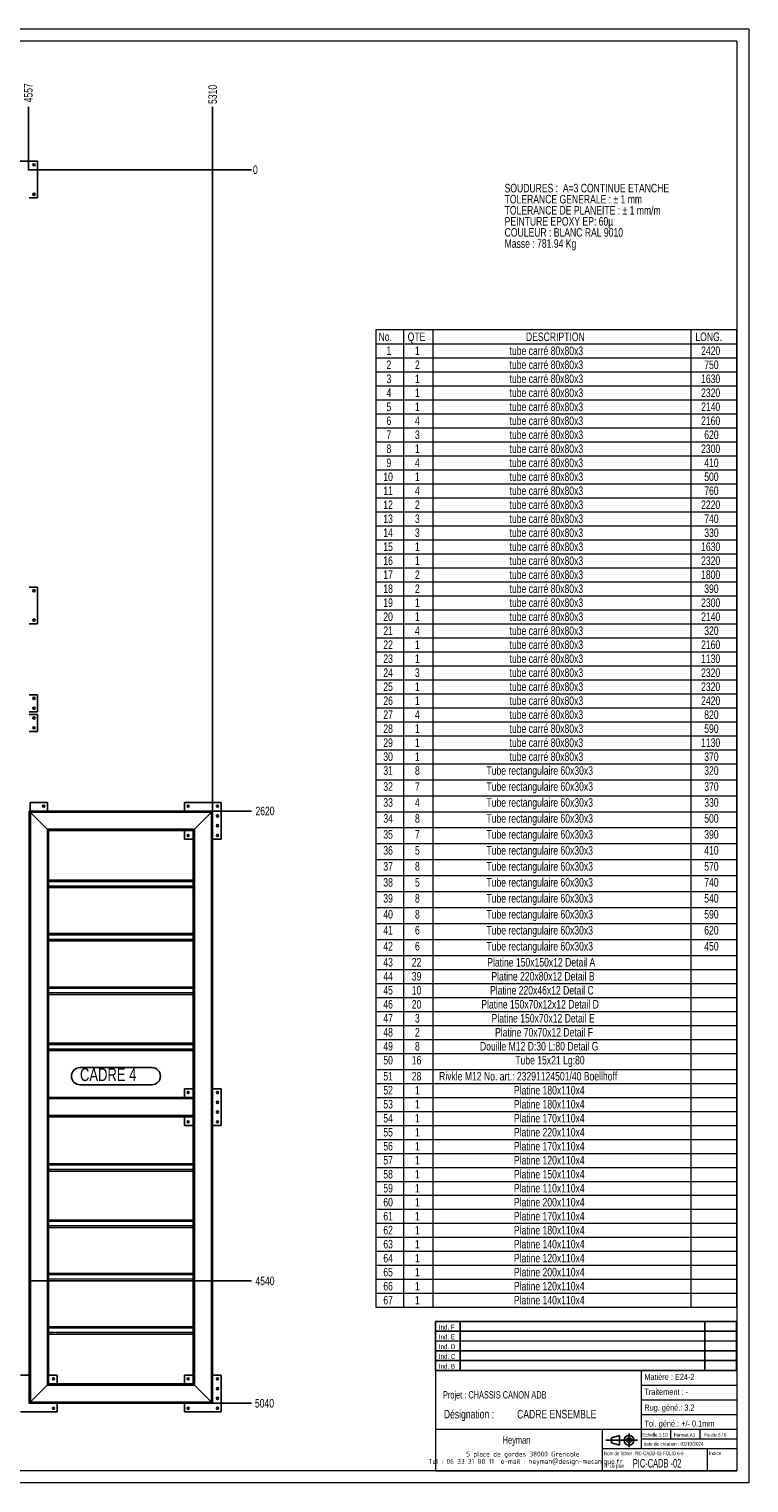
# Model space of a CAD drawing. Header units: millimetres. Extents: x 0 to 1712, y 0 to 594.
# Tile 7 of 18: x 547 to 841, y 0 to 594. Entities that reach past the tile are written whole.
import ezdxf

# ---------------------------------------------------------------- set-up
doc = ezdxf.new("R2010")
doc.units = ezdxf.units.MM
doc.header["$PDSIZE"] = -1
for name, color, linetype in [('COTES', 1, 'Continuous'), ('NOTES', 6, 'Continuous'), ('TRAIT-FINS', 9, 'Continuous')]:
    doc.layers.add(name, color=color, linetype=linetype)
doc.layers.add('TRAIT-FORT', color=4, linetype='Continuous', lineweight=25)
doc.styles.add('SLDTEXTSTYLE0', font='TXT', dxfattribs={"width": 0.75})
doc.styles.add('SLDTEXTSTYLE1', font='TXT', dxfattribs={"width": 0.605})
doc.styles.add('SLDTEXTSTYLE2', font='TXT', dxfattribs={"width": 0.632449})
doc.styles.add('SLDTEXTSTYLE3', font='TXT', dxfattribs={"width": 0.707278})
doc.styles.add('SLDTEXTSTYLE4', font='TXT', dxfattribs={"width": 0.7})
doc.styles.add('SLDTEXTSTYLE5', font='ISOCP3', dxfattribs={"width": 0.96})
doc.styles.add('SLDTEXTSTYLE6', font='TXT', dxfattribs={"width": 0.692308})
doc.dimstyles.new('SLDDIMSTYLE0', dxfattribs={"dimtxt": 3.5, "dimasz": 0.333333, "dimexe": 0, "dimexo": 0.0625, "dimgap": 0.875, "dimtad": 0, "dimtih": 1, "dimtoh": 1, "dimdec": 0, "dimlfac": 10, "dimrnd": 1e-09, "dimdsep": 46, "dimtxsty": 'SLDTEXTSTYLE0', "dimblk1": 'ORIGIN', "dimblk2": 'ORIGIN', "dimsah": 1, "dimcen": 0.09, "dimadec": 0, "dimazin": 2, "dimtfac": 1, "dimtdec": 0, "dimtofl": 0, "dimtmove": 0, "dimatfit": 3, "dimldrblk": 'ORIGIN', "dimfxl": 1, "dimfrac": 2, "dimtolj": 1, "dimtzin": 12, "dimarcsym": 0})
doc.dimstyles.new('SLDDIMSTYLE1', dxfattribs={"dimtxt": 3.5, "dimasz": 2, "dimexe": 0, "dimexo": 0.0625, "dimgap": 0.875, "dimtad": 0, "dimtih": 1, "dimtoh": 1, "dimdec": 0, "dimlfac": 10, "dimrnd": 1e-09, "dimzin": 12, "dimdsep": 46, "dimtxsty": 'SLDTEXTSTYLE0', "dimsah": 1, "dimcen": 0.09, "dimadec": 0, "dimazin": 3, "dimtfac": 1, "dimtdec": 0, "dimtofl": 0, "dimtmove": 0, "dimatfit": 3, "dimfxl": 1, "dimfrac": 2, "dimtolj": 1, "dimtzin": 12, "dimarcsym": 0})

# ---------------------------------------------------------------- blocks, each defined once
blk = doc.blocks.new('Bloc7')
for p, q in [((0, 2.8), (12.98, 2.8)), ((2.32, 3.8), (5.55, 4.8)), ((2.32, 1.8), (2.32, 3.8)), ((5.55, 0.8), (2.32, 1.8)), ((5.55, 4.8), (5.55, 0.8)), ((9.48, 0), (9.48, 5.6))]:
    blk.add_line(p, q)
for radius in [2, 1]:
    blk.add_circle((9.48, 2.8), radius)
blk = doc.blocks.new('TAB MODIFS')
for p, q in [((123, 20), (0, 20)), ((0, 0), (0, 20)), ((10, 20), (10, 0)), ((110, 20), (110, 0)), ((123, 0), (123, 20)), ((0, 16), (123, 16)), ((0, 8), (123, 8)), ((0, 4), (123, 4)), ((0, 0), (123, 0))]:
    blk.add_line(p, q)
at = {"color": 7, "linetype": 'Continuous', "lineweight": 18}
blk.add_line((0, 12), (123, 12), dxfattribs=at)
at = {"color": 7}
for tag in ['AUTOATTR0', 'AUTOATTR1', 'AUTOATTR2', 'AUTOATTR3', 'AUTOATTR4', 'AUTOATTR5', 'AUTOATTR6', 'AUTOATTR7', 'AUTOATTR8', 'AUTOATTR9']:
    blk.add_attdef(tag, (0, 0), '', height=1, dxfattribs=at)
at = {"layer": 'NOTES', "color": 211, "char_height": 2, "attachment_point": 1, "style": 'SLDTEXTSTYLE0'}
for s, insert in [('Ind. F', (1.36, 18.66)), ('Ind. E', (1.36, 14.66)), ('Ind. D', (1.36, 10.66)), ('Ind. C', (1.36, 6.66)), ('Ind. B', (1.36, 2.66))]:
    blk.add_mtext(s, dxfattribs=dict(at, insert=insert))
blk = doc.blocks.new('SW_NOTE_0')
at = {"layer": 'NOTES', "color": 0, "char_height": 3.5, "attachment_point": 1, "style": 'SLDTEXTSTYLE0'}
for s, insert in [('TOLERANCE GENERALE : ± 1 mm', (0, -0.01)), ('SOUDURES :  A=3 CONTINUE ETANCHE', (0, 4.51)), ('TOLERANCE DE PLANEITE : ± 1 mm/m', (0, -4.54)), ('PEINTURE EPOXY EP: 60µ', (0, -9.07)), ('COULEUR : BLANC RAL 9010', (0, -13.59)), ('Masse : 781.94 Kg', (0, -18.12))]:
    blk.add_mtext(s, dxfattribs=dict(at, insert=insert))
blk = doc.blocks.new('SW_NOTE_2')
at = {"layer": 'NOTES', "color": 0, "char_height": 3.5, "attachment_point": 1, "style": 'SLDTEXTSTYLE0'}
for s, insert in [('Désignation :', (0, 4.51)), ('CADRE ENSEMBLE', (29.93, 4.51))]:
    blk.add_mtext(s, dxfattribs=dict(at, insert=insert))
blk = doc.blocks.new('SW_NOTE_3')
at = {"layer": 'NOTES', "color": 0, "char_height": 2, "attachment_point": 2, "style": 'SLDTEXTSTYLE5'}
for s, insert in [('5 place de gordes 38000 Grenoble', (20.84, 2.58)), ('Tel : 06 33 31 88 11  e-mail : heyman@design-mecanique.fr', (21.9, -0.42))]:
    blk.add_mtext(s, dxfattribs=dict(at, insert=insert))
blk = doc.blocks.new('SW_TABLEANNOTATION_0')
at = {"color": 0, "linetype": 'Continuous', "lineweight": 18}
for p, q in [((0, 0), (0, -399.31)), ((147.39, 0), (0, 0)), ((11.24, 0), (11.24, -5.72)), ((23.25, 0), (23.25, -5.72)), ((128.65, 0), (128.65, -5.72)), ((147.39, -399.31), (147.39, 0)), ((0, -5.72), (147.39, -5.72)), ((11.24, -5.72), (11.24, -399.31)), ((23.25, -5.72), (23.25, -399.31)), ((128.65, -5.72), (128.65, -399.31)), ((0, -11.44), (147.39, -11.44)), ((0, -17.15), (147.39, -17.15)), ((0, -22.87), (147.39, -22.87)), ((0, -28.59), (147.39, -28.59)), ((0, -34.31), (147.39, -34.31)), ((0, -40.02), (147.39, -40.02)), ((0, -45.74), (147.39, -45.74)), ((0, -51.46), (147.39, -51.46)), ((0, -57.18), (147.39, -57.18)), ((0, -62.89), (147.39, -62.89)), ((0, -68.61), (147.39, -68.61)), ((0, -74.33), (147.39, -74.33)), ((0, -80.05), (147.39, -80.05)), ((0, -85.77), (147.39, -85.77)), ((0, -91.48), (147.39, -91.48)), ((0, -97.2), (147.39, -97.2)), ((0, -102.92), (147.39, -102.92)), ((0, -108.64), (147.39, -108.64)), ((0, -114.35), (147.39, -114.35)), ((0, -120.07), (147.39, -120.07)), ((0, -125.79), (147.39, -125.79)), ((0, -131.51), (147.39, -131.51)), ((0, -137.22), (147.39, -137.22)), ((0, -142.94), (147.39, -142.94)), ((0, -148.66), (147.39, -148.66)), ((0, -154.38), (147.39, -154.38)), ((0, -160.09), (147.39, -160.09)), ((0, -165.81), (147.39, -165.81)), ((0, -171.53), (147.39, -171.53)), ((0, -177.25), (147.39, -177.25)), ((0, -183.77), (147.39, -183.77)), ((0, -190.3), (147.39, -190.3)), ((0, -196.82), (147.39, -196.82)), ((0, -203.35), (147.39, -203.35)), ((0, -209.88), (147.39, -209.88)), ((0, -216.4), (147.39, -216.4)), ((0, -222.93), (147.39, -222.93)), ((0, -229.45), (147.39, -229.45)), ((0, -235.98), (147.39, -235.98)), ((0, -242.5), (147.39, -242.5)), ((0, -249.03), (147.39, -249.03)), ((0, -255.56), (147.39, -255.56)), ((0, -261.27), (147.39, -261.27)), ((0, -266.99), (147.39, -266.99)), ((0, -272.71), (147.39, -272.71)), ((0, -278.43), (147.39, -278.43)), ((0, -284.14), (147.39, -284.14)), ((0, -289.86), (147.39, -289.86)), ((0, -295.58), (147.39, -295.58)), ((0, -302.11), (147.39, -302.11)), ((0, -307.82), (147.39, -307.82)), ((0, -313.54), (147.39, -313.54)), ((0, -319.26), (147.39, -319.26)), ((0, -324.98), (147.39, -324.98)), ((0, -330.69), (147.39, -330.69)), ((0, -336.41), (147.39, -336.41)), ((0, -342.13), (147.39, -342.13)), ((0, -347.85), (147.39, -347.85)), ((0, -353.56), (147.39, -353.56)), ((0, -359.28), (147.39, -359.28)), ((0, -365), (147.39, -365)), ((0, -370.72), (147.39, -370.72)), ((0, -376.44), (147.39, -376.44)), ((0, -382.15), (147.39, -382.15)), ((0, -387.87), (147.39, -387.87)), ((0, -393.59), (147.39, -393.59)), ((0, -399.31), (147.39, -399.31))]:
    blk.add_line(p, q, dxfattribs=at)
at = {"color": 0, "linetype": 'Continuous', "lineweight": 18, "char_height": 3.5, "attachment_point": 1, "style": 'SLDTEXTSTYLE0'}
for s, insert in [('No.', (1.07, -1.05)), ('QTE', (12.97, -1.05)), ('DESCRIPTION', (61.31, -1.05)), ('LONG.', (130.51, -1.05)), ('1', (4.32, -6.76)), ('1', (15.95, -6.76)), ('tube carré 80x80x3', (54.61, -6.76)), ('tube carré 80x80x3', (54.61, -12.48)), ('2420', (132.85, -6.76)), ('2', (4.32, -12.48)), ('2', (15.95, -12.48)), ('tube carré 80x80x3', (54.61, -18.2)), ('750', (134.14, -12.48)), ('3', (4.32, -18.2)), ('1', (15.95, -18.2)), ('tube carré 80x80x3', (54.61, -23.92)), ('1630', (132.85, -18.2)), ('4', (4.32, -23.92)), ('5', (4.32, -29.64)), ('1', (15.95, -23.92)), ('1', (15.95, -29.64)), ('tube carré 80x80x3', (54.61, -29.64)), ('2320', (132.85, -23.92)), ('2140', (132.85, -29.64)), ('6', (4.32, -35.35)), ('4', (15.95, -35.35)), ('tube carré 80x80x3', (54.61, -35.35)), ('2160', (132.85, -35.35)), ('7', (4.32, -41.07)), ('3', (15.95, -41.07)), ('tube carré 80x80x3', (54.61, -41.07)), ('620', (134.14, -41.07)), ('8', (4.32, -46.79)), ('1', (15.95, -46.79)), ('tube carré 80x80x3', (54.61, -46.79)), ('2300', (132.85, -46.79)), ('9', (4.32, -52.51)), ('4', (15.95, -52.51)), ('tube carré 80x80x3', (54.61, -52.51)), ('410', (134.14, -52.51)), ('10', (3.03, -58.22)), ('1', (15.95, -58.22)), ('tube carré 80x80x3', (54.61, -58.22)), ('500', (134.14, -58.22)), ('11', (3.03, -63.94)), ('4', (15.95, -63.94)), ('tube carré 80x80x3', (54.61, -63.94)), ('760', (134.14, -63.94)), ('12', (3.03, -69.66)), ('2', (15.95, -69.66)), ('tube carré 80x80x3', (54.61, -69.66)), ('2220', (132.85, -69.66)), ('13', (3.03, -75.38)), ('3', (15.95, -75.38)), ('tube carré 80x80x3', (54.61, -75.38)), ('740', (134.14, -75.38)), ('14', (3.03, -81.09)), ('3', (15.95, -81.09)), ('tube carré 80x80x3', (54.61, -81.09)), ('330', (134.14, -81.09)), ('15', (3.03, -86.81)), ('1', (15.95, -86.81)), ('tube carré 80x80x3', (54.61, -86.81)), ('1630', (132.85, -86.81)), ('16', (3.03, -92.53)), ('1', (15.95, -92.53)), ('tube carré 80x80x3', (54.61, -92.53)), ('2320', (132.85, -92.53)), ('17', (3.03, -98.25)), ('2', (15.95, -98.25)), ('tube carré 80x80x3', (54.61, -98.25)), ('1800', (132.85, -98.25)), ('18', (3.03, -103.97)), ('2', (15.95, -103.97)), ('tube carré 80x80x3', (54.61, -103.97)), ('390', (134.14, -103.97)), ('19', (3.03, -109.68)), ('1', (15.95, -109.68)), ('tube carré 80x80x3', (54.61, -109.68)), ('2300', (132.85, -109.68)), ('20', (3.03, -115.4)), ('1', (15.95, -115.4)), ('tube carré 80x80x3', (54.61, -115.4)), ('2140', (132.85, -115.4)), ('21', (3.03, -121.12)), ('4', (15.95, -121.12)), ('tube carré 80x80x3', (54.61, -121.12)), ('320', (134.14, -121.12)), ('22', (3.03, -126.84)), ('1', (15.95, -126.84)), ('tube carré 80x80x3', (54.61, -126.84)), ('2160', (132.85, -126.84)), ('23', (3.03, -132.55)), ('1', (15.95, -132.55)), ('tube carré 80x80x3', (54.61, -132.55)), ('1130', (132.85, -132.55)), ('24', (3.03, -138.27)), ('3', (15.95, -138.27)), ('tube carré 80x80x3', (54.61, -138.27)), ('2320', (132.85, -138.27)), ('25', (3.03, -143.99)), ('1', (15.95, -143.99)), ('tube carré 80x80x3', (54.61, -143.99)), ('2320', (132.85, -143.99)), ('26', (3.03, -149.71)), ('1', (15.95, -149.71)), ('tube carré 80x80x3', (54.61, -149.71)), ('2420', (132.85, -149.71)), ('27', (3.03, -155.42)), ('4', (15.95, -155.42)), ('tube carré 80x80x3', (54.61, -155.42)), ('820', (134.14, -155.42)), ('28', (3.03, -161.14)), ('1', (15.95, -161.14)), ('tube carré 80x80x3', (54.61, -161.14)), ('tube carré 80x80x3', (54.61, -166.86)), ('590', (134.14, -161.14)), ('29', (3.03, -166.86)), ('1', (15.95, -166.86)), ('tube carré 80x80x3', (54.61, -172.58)), ('1130', (132.85, -166.86)), ('30', (3.03, -172.58)), ('31', (3.03, -178.26)), ('1', (15.95, -172.58)), ('Tube rectangulaire 60x30x3', (45.16, -178.26)), ('370', (134.14, -172.58)), ('320', (134.14, -178.26)), ('8', (15.95, -178.26)), ('32', (3.03, -184.79)), ('7', (15.95, -184.79)), ('Tube rectangulaire 60x30x3', (45.16, -184.79)), ('370', (134.14, -184.79)), ('33', (3.03, -191.31)), ('4', (15.95, -191.31)), ('Tube rectangulaire 60x30x3', (45.16, -191.31)), ('330', (134.14, -191.31)), ('34', (3.03, -197.84)), ('8', (15.95, -197.84)), ('Tube rectangulaire 60x30x3', (45.16, -197.84)), ('500', (134.14, -197.84)), ('35', (3.03, -204.36)), ('7', (15.95, -204.36)), ('Tube rectangulaire 60x30x3', (45.16, -204.36)), ('390', (134.14, -204.36)), ('36', (3.03, -210.89)), ('5', (15.95, -210.89)), ('Tube rectangulaire 60x30x3', (45.16, -210.89)), ('410', (134.14, -210.89)), ('37', (3.03, -217.42)), ('8', (15.95, -217.42)), ('Tube rectangulaire 60x30x3', (45.16, -217.42)), ('570', (134.14, -217.42)), ('38', (3.03, -223.94)), ('5', (15.95, -223.94)), ('Tube rectangulaire 60x30x3', (45.16, -223.94)), ('740', (134.14, -223.94)), ('39', (3.03, -230.47)), ('8', (15.95, -230.47)), ('Tube rectangulaire 60x30x3', (45.16, -230.47)), ('540', (134.14, -230.47)), ('40', (3.03, -236.99)), ('8', (15.95, -236.99)), ('Tube rectangulaire 60x30x3', (45.16, -236.99)), ('590', (134.14, -236.99)), ('41', (3.03, -243.52)), ('6', (15.95, -243.52)), ('Tube rectangulaire 60x30x3', (45.16, -243.52)), ('620', (134.14, -243.52)), ('42', (3.03, -250.04)), ('6', (15.95, -250.04)), ('Tube rectangulaire 60x30x3', (45.16, -250.04)), ('450', (134.14, -250.04)), ('43', (3.03, -256.6)), ('22', (14.66, -256.6)), ('Platine 150x150x12 Detail A', (45.49, -256.6)), ('44', (3.03, -262.32)), ('39', (14.66, -262.32)), ('Platine 220x80x12 Detail B', (47.17, -262.32)), ('45', (3.03, -268.04)), ('10', (14.66, -268.04)), ('Platine 220x46x12 Detail C', (46.62, -268.04)), ('46', (3.03, -273.76)), ('20', (14.66, -273.76)), ('Platine 150x70x12x12 Detail D', (43.07, -273.76)), ('Platine 150x70x12 Detail E', (47.26, -279.47)), ('47', (3.03, -279.47)), ('3', (15.95, -279.47)), ('Platine 70x70x12 Detail F', (48.68, -285.19)), ('48', (3.03, -285.19)), ('49', (3.03, -290.91)), ('2', (15.95, -285.19)), ('8', (15.95, -290.91)), ('Douille M12 D:30 L:80 Detail G', (42.51, -290.91)), ('50', (3.03, -296.59)), ('16', (14.66, -296.59)), ('Tube 15x21 Lg:80', (56.96, -296.59)), ('Rivkle M12 No. art.: 23291124501/40 Boellhoff', (25.81, -303.15)), ('51', (3.03, -303.15)), ('52', (3.03, -308.87)), ('28', (14.66, -303.15)), ('1', (15.95, -308.87)), ('Platine 180x110x4', (56.38, -308.87)), ('53', (3.03, -314.59)), ('1', (15.95, -314.59)), ('Platine 180x110x4', (56.38, -314.59)), ('54', (3.03, -320.31)), ('1', (15.95, -320.31)), ('Platine 170x110x4', (56.38, -320.31)), ('55', (3.03, -326.02)), ('1', (15.95, -326.02)), ('Platine 220x110x4', (56.38, -326.02)), ('56', (3.03, -331.74)), ('1', (15.95, -331.74)), ('Platine 170x110x4', (56.38, -331.74)), ('57', (3.03, -337.46)), ('1', (15.95, -337.46)), ('Platine 120x110x4', (56.38, -337.46)), ('58', (3.03, -343.18)), ('1', (15.95, -343.18)), ('Platine 150x110x4', (56.38, -343.18)), ('59', (3.03, -348.89)), ('1', (15.95, -348.89)), ('Platine 110x110x4', (56.38, -348.89)), ('60', (3.03, -354.61)), ('1', (15.95, -354.61)), ('Platine 200x110x4', (56.38, -354.61)), ('61', (3.03, -360.33)), ('1', (15.95, -360.33)), ('Platine 170x110x4', (56.38, -360.33)), ('62', (3.03, -366.05)), ('1', (15.95, -366.05)), ('Platine 180x110x4', (56.38, -366.05)), ('63', (3.03, -371.76)), ('1', (15.95, -371.76)), ('Platine 140x110x4', (56.38, -371.76)), ('64', (3.03, -377.48)), ('1', (15.95, -377.48)), ('Platine 120x110x4', (56.38, -377.48)), ('65', (3.03, -383.2)), ('1', (15.95, -383.2)), ('Platine 200x110x4', (56.38, -383.2)), ('66', (3.03, -388.92)), ('1', (15.95, -388.92)), ('Platine 120x110x4', (56.38, -388.92)), ('67', (3.03, -394.64)), ('1', (15.95, -394.64)), ('Platine 140x110x4', (56.38, -394.64))]:
    blk.add_mtext(s, dxfattribs=dict(at, insert=insert))
blk = doc.blocks.new('_D_28')
at = {"layer": 'COTES', "color": 0, "lineweight": -2, "transparency": 16777216}
blk.add_line((546.61, 536.28), (546.61, 562.27), dxfattribs=at)
at = {"layer": 'Defpoints', "color": 0, "transparency": 16777216}
for p in [(546.61, 562.27), (546.61, 536.22), (90.91, 314.52)]:
    blk.add_point(p, dxfattribs=at)
at = {"layer": 'COTES', "color": 0, "transparency": 16777216, "insert": (546.61, 567.96), "char_height": 3.5, "attachment_point": 5, "rotation": 90, "style": 'SLDTEXTSTYLE0'}
blk.add_mtext('\\A1;4557', dxfattribs=at)
blk = doc.blocks.new('_D_29')
at = {"layer": 'COTES', "color": 0, "lineweight": -2, "transparency": 16777216}
blk.add_line((621.91, 274.58), (621.91, 562.27), dxfattribs=at)
at = {"layer": 'Defpoints', "color": 0, "transparency": 16777216}
for p in [(621.91, 562.27), (90.91, 314.52), (621.91, 274.52)]:
    blk.add_point(p, dxfattribs=at)
at = {"layer": 'COTES', "color": 0, "transparency": 16777216, "insert": (621.91, 567.3), "char_height": 3.5, "attachment_point": 5, "rotation": 90, "style": 'SLDTEXTSTYLE0'}
blk.add_mtext('\\A1;5310', dxfattribs=at)
blk = doc.blocks.new('_D_30')
at = {"layer": 'COTES', "color": 0, "lineweight": -2, "transparency": 16777216}
blk.add_line((546.98, 536.52), (637.83, 536.52), dxfattribs=at)
at = {"layer": 'Defpoints', "color": 0, "transparency": 16777216}
for p in [(546.91, 536.52), (546.91, 536.52), (637.83, 536.52)]:
    blk.add_point(p, dxfattribs=at)
at = {"layer": 'COTES', "color": 0, "transparency": 16777216, "insert": (639.36, 536.52), "char_height": 3.5, "attachment_point": 5, "style": 'SLDTEXTSTYLE0'}
blk.add_mtext('\\A1;0', dxfattribs=at)
blk = doc.blocks.new('_Origin')
at = {"color": 0, "linetype": 'ByBlock', "lineweight": -2}
blk.add_line((0, 0), (-1, 0), dxfattribs=at)
blk.add_circle((0, 0), 0.5, dxfattribs=at)
blk = doc.blocks.new('_D_31')
at = {"layer": 'COTES', "color": 0, "lineweight": -2, "transparency": 16777216}
blk.add_line((621.98, 274.52), (637.83, 274.52), dxfattribs=at)
at = {"layer": 'Defpoints', "color": 0, "transparency": 16777216}
for p in [(546.91, 536.52), (621.91, 274.52), (637.83, 274.52)]:
    blk.add_point(p, dxfattribs=at)
at = {"layer": 'COTES', "color": 0, "transparency": 16777216, "insert": (643.29, 274.52), "char_height": 3.5, "attachment_point": 5, "style": 'SLDTEXTSTYLE0'}
blk.add_mtext('\\A1;2620', dxfattribs=at)
blk = doc.blocks.new('_D_32')
at = {"layer": 'COTES', "color": 0, "lineweight": -2, "transparency": 16777216}
blk.add_line((546.98, 82.52), (637.83, 82.52), dxfattribs=at)
at = {"layer": 'Defpoints', "color": 0, "transparency": 16777216}
for p in [(546.91, 536.52), (546.91, 82.52), (637.83, 82.52)]:
    blk.add_point(p, dxfattribs=at)
at = {"layer": 'COTES', "color": 0, "transparency": 16777216, "insert": (643.29, 82.52), "char_height": 3.5, "attachment_point": 5, "style": 'SLDTEXTSTYLE0'}
blk.add_mtext('\\A1;4540', dxfattribs=at)
blk = doc.blocks.new('_D_33')
at = {"layer": 'COTES', "color": 0, "lineweight": -2, "transparency": 16777216}
blk.add_line((621.98, 32.52), (637.83, 32.52), dxfattribs=at)
at = {"layer": 'Defpoints', "color": 0, "transparency": 16777216}
for p in [(546.91, 536.52), (621.91, 32.52), (637.83, 32.52)]:
    blk.add_point(p, dxfattribs=at)
at = {"layer": 'COTES', "color": 0, "transparency": 16777216, "insert": (643.08, 32.52), "char_height": 3.5, "attachment_point": 5, "style": 'SLDTEXTSTYLE0'}
blk.add_mtext('\\A1;5040', dxfattribs=at)
blk = doc.blocks.new('SW_NOTE_8')
at = {"layer": 'NOTES', "color": 0}
for p, q in [((0, 7.06), (29.34, 7.06)), ((29.34, 0), (0, 0))]:
    blk.add_line(p, q, dxfattribs=at)
for centre, start, end in [((0, 3.53), 90, 270), ((29.34, 3.53), 270, 90)]:
    blk.add_arc(centre, 3.53, start, end, dxfattribs=at)
at = {"layer": 'NOTES', "color": 0, "insert": (0, 6.82), "char_height": 5.292, "attachment_point": 1, "style": 'SLDTEXTSTYLE0'}
blk.add_mtext('CADRE 4', dxfattribs=at)

msp = doc.modelspace()

# ---------------------------------------------------------------- linework, layer by layer
at = {"lineweight": 18}
for p, q in [((841, 594), (0, 594)), ((841, 594), (841, 0)), ((836, 589), (5, 589)), ((836, 589), (836, 5)), ((713, 46), (713, 5)), ((836, 46), (713, 46)), ((797, 46), (797, 14)), ((836, 46), (836, 5)), ((797, 40), (836, 40)), ((797, 34), (836, 34)), ((797, 28), (836, 28)), ((713, 22), (836, 22)), ((781, 22), (781, 5)), ((797, 18), (836, 18)), ((809, 22), (809, 18)), ((821, 22), (821, 18)), ((781, 14), (836, 14)), ((824, 14), (824, 5)), ((841, 0), (0, 0)), ((836, 5), (5, 5)), ((713, 5), (836, 5))]:
    msp.add_line(p, q, dxfattribs=at)
at = {"layer": 'TRAIT-FINS', "lineweight": 18}
for p, q in [((621.31, 273.92), (547.51, 273.92)), ((547.51, 273.92), (547.51, 33.12)), ((621.31, 273.92), (621.31, 33.12)), ((614.51, 267.12), (554.31, 267.12)), ((554.31, 267.12), (554.31, 39.92)), ((614.51, 267.12), (614.51, 39.92)), ((613.91, 245.62), (554.91, 245.62)), ((613.91, 243.82), (554.91, 243.82)), ((613.91, 223.82), (554.91, 223.82)), ((613.91, 222.02), (554.91, 222.02)), ((613.91, 202.02), (554.91, 202.02)), ((613.91, 200.22), (554.91, 200.22)), ((613.91, 179.02), (554.91, 179.02)), ((613.91, 177.22), (554.91, 177.22)), ((613.91, 156.92), (554.91, 156.92)), ((613.91, 150.12), (554.91, 150.12)), ((613.91, 129.82), (554.91, 129.82)), ((613.91, 128.02), (554.91, 128.02)), ((613.91, 106.82), (554.91, 106.82)), ((613.91, 105.02), (554.91, 105.02)), ((613.91, 85.02), (554.91, 85.02)), ((613.91, 83.22), (554.91, 83.22)), ((613.91, 63.22), (554.91, 63.22)), ((613.91, 61.42), (554.91, 61.42)), ((554.31, 39.92), (614.51, 39.92)), ((547.51, 33.12), (621.31, 33.12))]:
    msp.add_line(p, q, dxfattribs=at)
at = {"layer": 'TRAIT-FORT', "lineweight": 25}
for p, q in [((535.41, 540.02), (550.41, 540.02)), ((550.41, 540.02), (550.41, 525.02)), ((550.41, 525.02), (546.91, 525.02)), ((546.91, 366.02), (550.41, 366.02)), ((550.41, 366.02), (550.41, 351.02)), ((550.41, 351.02), (546.91, 351.02)), ((546.91, 322.02), (550.41, 322.02)), ((550.41, 322.02), (550.41, 315.02)), ((546.91, 315.02), (550.41, 315.02)), ((550.41, 314.02), (546.91, 314.02)), ((550.41, 314.02), (550.41, 307.02)), ((550.41, 307.02), (546.91, 307.02)), ((621.91, 274.52), (546.91, 274.52)), ((547.51, 273.92), (546.91, 274.52)), ((546.91, 274.52), (546.91, 32.52)), ((546.91, 274.52), (547.51, 273.92)), ((547.41, 278.02), (547.41, 274.52)), ((547.41, 278.02), (554.41, 278.02)), ((554.31, 267.12), (547.51, 273.92)), ((554.41, 278.02), (554.41, 274.52)), ((610.41, 274.52), (610.41, 278.02)), ((610.41, 278.02), (625.41, 278.02)), ((621.31, 273.92), (614.51, 267.12)), ((621.31, 273.92), (621.91, 274.52)), ((621.91, 274.52), (621.31, 273.92)), ((621.91, 274.52), (621.91, 32.52)), ((625.41, 278.02), (625.41, 263.02)), ((554.91, 266.52), (554.31, 267.12)), ((554.31, 267.12), (554.91, 266.52)), ((613.91, 266.52), (554.91, 266.52)), ((554.91, 266.52), (554.91, 246.22)), ((610.41, 263.02), (610.41, 266.52)), ((613.91, 263.02), (610.41, 263.02)), ((613.91, 266.52), (614.51, 267.12)), ((614.51, 267.12), (613.91, 266.52)), ((613.91, 266.52), (613.91, 246.22)), ((625.41, 263.02), (621.91, 263.02)), ((613.91, 246.22), (554.91, 246.22)), ((554.91, 246.22), (554.91, 245.62)), ((554.91, 245.62), (554.91, 243.82)), ((554.91, 243.82), (554.91, 243.22)), ((613.91, 246.22), (613.91, 245.62)), ((613.91, 245.62), (613.91, 243.82)), ((613.91, 243.82), (613.91, 243.22)), ((554.91, 243.22), (554.91, 224.42)), ((613.91, 243.22), (554.91, 243.22)), ((613.91, 243.22), (613.91, 224.42)), ((613.91, 224.42), (554.91, 224.42)), ((554.91, 224.42), (554.91, 223.82)), ((554.91, 223.82), (554.91, 222.02)), ((554.91, 222.02), (554.91, 221.42)), ((554.91, 221.42), (554.91, 202.62)), ((613.91, 221.42), (554.91, 221.42)), ((613.91, 224.42), (613.91, 223.82)), ((613.91, 223.82), (613.91, 222.02)), ((613.91, 222.02), (613.91, 221.42)), ((613.91, 221.42), (613.91, 202.62)), ((613.91, 202.62), (554.91, 202.62)), ((554.91, 202.62), (554.91, 202.02)), ((554.91, 202.02), (554.91, 200.22)), ((613.91, 202.62), (613.91, 202.02)), ((613.91, 202.02), (613.91, 200.22)), ((554.91, 200.22), (554.91, 199.62)), ((554.91, 199.62), (554.91, 179.62)), ((613.91, 199.62), (554.91, 199.62)), ((613.91, 200.22), (613.91, 199.62)), ((613.91, 199.62), (613.91, 179.62)), ((613.91, 179.62), (554.91, 179.62)), ((554.91, 179.62), (554.91, 179.02)), ((554.91, 179.02), (554.91, 177.22)), ((613.91, 179.62), (613.91, 179.02)), ((613.91, 179.02), (613.91, 177.22)), ((554.91, 177.22), (554.91, 176.62)), ((554.91, 176.62), (554.91, 157.52)), ((613.91, 176.62), (554.91, 176.62)), ((613.91, 177.22), (613.91, 176.62)), ((613.91, 176.62), (613.91, 157.52)), ((610.41, 157.52), (610.41, 161.02)), ((610.41, 161.02), (613.91, 161.02)), ((621.91, 161.02), (625.41, 161.02)), ((625.41, 161.02), (625.41, 146.02)), ((613.91, 157.52), (554.91, 157.52)), ((554.91, 156.92), (554.91, 157.52)), ((554.91, 150.12), (554.91, 156.92)), ((613.91, 157.52), (613.91, 156.92)), ((613.91, 156.92), (613.91, 150.12)), ((554.91, 149.52), (554.91, 150.12)), ((613.91, 149.52), (554.91, 149.52)), ((554.91, 149.52), (554.91, 130.42)), ((610.41, 146.02), (610.41, 149.52)), ((613.91, 150.12), (613.91, 149.52)), ((613.91, 149.52), (613.91, 130.42)), ((613.91, 146.02), (610.41, 146.02)), ((625.41, 146.02), (621.91, 146.02)), ((613.91, 130.42), (554.91, 130.42)), ((554.91, 130.42), (554.91, 129.82)), ((554.91, 129.82), (554.91, 128.02)), ((554.91, 128.02), (554.91, 127.42)), ((554.91, 127.42), (554.91, 107.42)), ((613.91, 127.42), (554.91, 127.42)), ((613.91, 130.42), (613.91, 129.82)), ((613.91, 129.82), (613.91, 128.02)), ((613.91, 128.02), (613.91, 127.42)), ((613.91, 127.42), (613.91, 107.42)), ((613.91, 107.42), (554.91, 107.42)), ((554.91, 107.42), (554.91, 106.82)), ((613.91, 107.42), (613.91, 106.82)), ((554.91, 106.82), (554.91, 105.02)), ((554.91, 105.02), (554.91, 104.42)), ((554.91, 104.42), (554.91, 85.62)), ((613.91, 104.42), (554.91, 104.42)), ((613.91, 106.82), (613.91, 105.02)), ((613.91, 105.02), (613.91, 104.42)), ((613.91, 104.42), (613.91, 85.62)), ((613.91, 85.62), (554.91, 85.62)), ((554.91, 85.62), (554.91, 85.02)), ((554.91, 85.02), (554.91, 83.22)), ((554.91, 83.22), (554.91, 82.62)), ((613.91, 85.62), (613.91, 85.02)), ((613.91, 85.02), (613.91, 83.22)), ((613.91, 83.22), (613.91, 82.62)), ((554.91, 82.62), (554.91, 63.82)), ((613.91, 82.62), (554.91, 82.62)), ((613.91, 82.62), (613.91, 63.82)), ((613.91, 63.82), (554.91, 63.82)), ((554.91, 63.82), (554.91, 63.22)), ((554.91, 63.22), (554.91, 61.42)), ((554.91, 61.42), (554.91, 60.82)), ((554.91, 60.82), (554.91, 40.52)), ((613.91, 60.82), (554.91, 60.82)), ((613.91, 63.82), (613.91, 63.22)), ((613.91, 63.22), (613.91, 61.42)), ((613.91, 61.42), (613.91, 60.82)), ((613.91, 60.82), (613.91, 40.52)), ((543.41, 44.02), (546.91, 44.02)), ((554.91, 44.02), (558.41, 44.02)), ((558.41, 44.02), (558.41, 40.52)), ((610.41, 40.52), (610.41, 44.02)), ((610.41, 44.02), (613.91, 44.02)), ((621.91, 44.02), (625.41, 44.02)), ((625.41, 44.02), (625.41, 29.02)), ((547.51, 33.12), (554.31, 39.92)), ((554.31, 39.92), (554.91, 40.52)), ((554.91, 40.52), (554.31, 39.92)), ((554.91, 40.52), (613.91, 40.52)), ((614.51, 39.92), (613.91, 40.52)), ((613.91, 40.52), (614.51, 39.92)), ((614.51, 39.92), (621.31, 33.12)), ((546.91, 32.52), (547.51, 33.12)), ((547.51, 33.12), (546.91, 32.52)), ((546.91, 32.52), (621.91, 32.52)), ((558.41, 32.52), (558.41, 29.02)), ((610.41, 29.02), (610.41, 32.52)), ((621.91, 32.52), (621.31, 33.12)), ((621.31, 33.12), (621.91, 32.52)), ((558.41, 29.02), (543.41, 29.02)), ((625.41, 29.02), (610.41, 29.02))]:
    msp.add_line(p, q, dxfattribs=at)
for centre in [(548.91, 538.52), (548.91, 526.52), (548.91, 364.52), (548.91, 352.52), (548.91, 320.52), (548.91, 316.52), (548.91, 312.52), (548.91, 308.52), (552.91, 276.52), (611.91, 276.52), (623.91, 276.52), (623.91, 272.52), (623.91, 268.52), (611.91, 264.52), (623.91, 264.52), (611.91, 159.52), (623.91, 159.52), (623.91, 155.52), (623.91, 151.52), (611.91, 147.52), (623.91, 147.52), (556.91, 42.52), (611.91, 42.52), (623.91, 42.52), (623.91, 38.52), (556.91, 30.52), (611.91, 30.52), (623.91, 34.52), (623.91, 30.52)]:
    msp.add_circle(centre, 0.45, dxfattribs=at)

# ---------------------------------------------------------------- block references
at = {"lineweight": 18}
msp.add_blockref('SW_TABLEANNOTATION_0', (688.61, 471.07), dxfattribs=at)
for name, p in [('TAB MODIFS', (712.99, 45.99)), ('Bloc7', (782.56, 14.63))]:
    msp.add_blockref(name, p)
at = {"layer": 'NOTES'}
for name, p in [('SW_NOTE_0', (741.19, 526.26)), ('SW_NOTE_8', (567.73, 162.66)), ('SW_NOTE_2', (716.37, 25.34)), ('SW_NOTE_3', (727.84, 10.21))]:
    msp.add_blockref(name, p, dxfattribs=at)

# ---------------------------------------------------------------- texts
for s, insert, char_height, attachment_point, style in [('Matière : E24-2', (798.27, 44.56), 2.5, 1, 'SLDTEXTSTYLE0'), ('Projet : CHASSIS CANON ADB', (716.02, 37.49), 3, 1, 'SLDTEXTSTYLE0'), ('Traitement : -', (798.3, 38.47), 2.5, 1, 'SLDTEXTSTYLE0'), ('Rug. géné.: 3.2', (798.28, 32.03), 2.5, 1, 'SLDTEXTSTYLE0'), ('Tol. géné.: +/- 0.1mm', (798.32, 25.5), 2.5, 1, 'SLDTEXTSTYLE0'), ('Heyman', (746.06, 19.03), 3, 2, 'SLDTEXTSTYLE1'), ('Echelle:1:10', (797.45, 20.4), 1.5, 1, 'SLDTEXTSTYLE0'), ('Format:A1', (810.29, 20.38), 1.5, 1, 'SLDTEXTSTYLE0'), ('Feuille 6 / 6', (822.81, 20.38), 1.5, 1, 'SLDTEXTSTYLE6'), ('Nom de fichier :PIC-CADB-02-FOLIO 6-6', (781.85, 12.82), 1.5, 1, 'SLDTEXTSTYLE3'), ('date de création : 03/10/2024', (798.01, 16.69), 1.5, 1, 'SLDTEXTSTYLE0'), ('Indice', (824.69, 12.86), 1.5, 1, 'SLDTEXTSTYLE0'), ('N° de plan', (781.88, 7.77), 1.5, 1, 'SLDTEXTSTYLE4'), ('PIC-CADB -02', (793.54, 9.79), 3.5, 1, 'SLDTEXTSTYLE2')]:
    msp.add_mtext(s, dxfattribs=dict(at, insert=insert, char_height=char_height, attachment_point=attachment_point, style=style))

# ---------------------------------------------------------------- dimensions: what is measured, and where the dimension line sits
at = {"layer": 'COTES'}
for feature_location, offset, dtype, origin, dimstyle, picture, middle in [((546.61, 536.22), (0, 26.05), 1, (90.91, 314.52), 'SLDDIMSTYLE1', '_D_28', (546.61, 567.96)), ((621.91, 274.52), (0, 287.75), 1, (90.91, 314.52), 'SLDDIMSTYLE1', '_D_29', (621.91, 567.3)), ((546.9134995, 536.51552187), (90.91226825, 0), 0, (546.9134995, 536.51552187), 'SLDDIMSTYLE0', '_D_30', (639.35701775, 536.51552187)), ((621.91, 274.52), (15.91, 0), 0, (546.91, 536.52), 'SLDDIMSTYLE1', '_D_31', (643.29, 274.52)), ((546.91, 82.52), (90.91, 0), 0, (546.91, 536.52), 'SLDDIMSTYLE1', '_D_32', (643.29, 82.52)), ((621.91, 32.52), (15.91, 0), 0, (546.91, 536.52), 'SLDDIMSTYLE1', '_D_33', (643.08, 32.52))]:
    dim = msp.add_ordinate_dim(feature_location=feature_location, offset=offset, dtype=dtype, origin=origin, dimstyle=dimstyle, dxfattribs=at)
    dim.commit()
    dim.dimension.update_dxf_attribs({"geometry": picture, "text_midpoint": middle})

doc.saveas('drawing.dxf')
